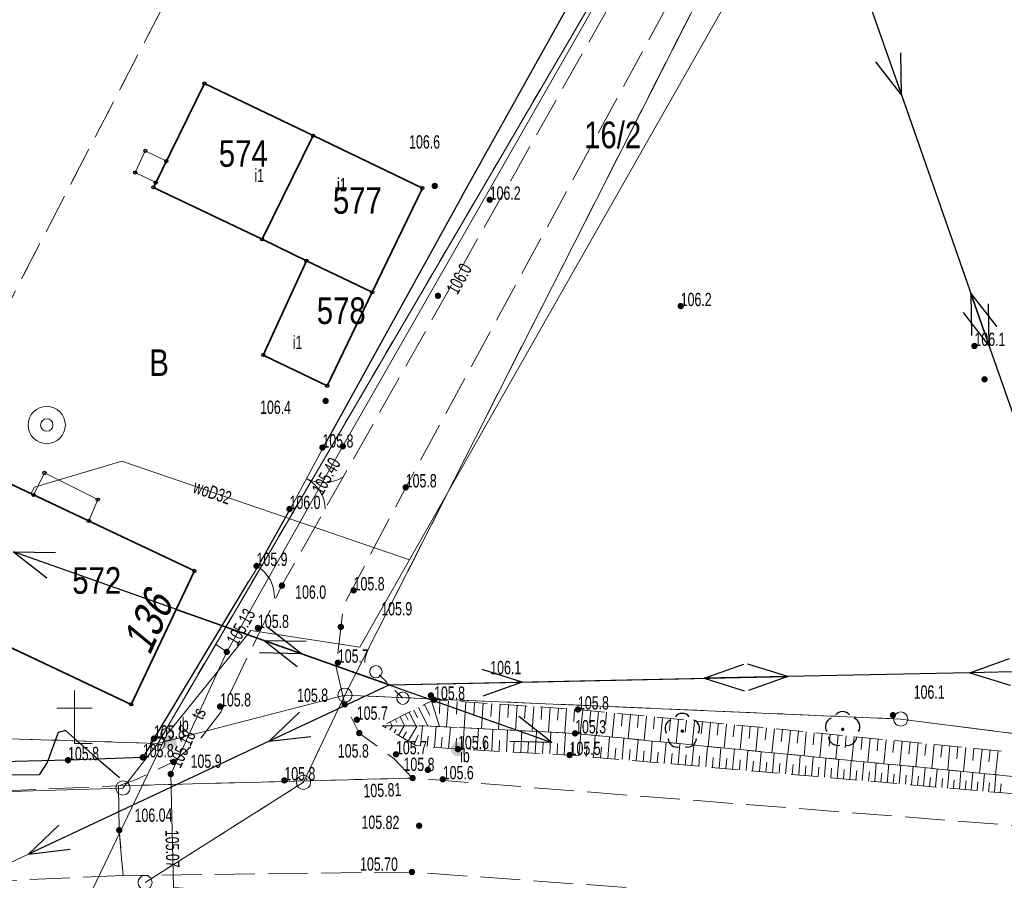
# Model space of a CAD drawing. Header units: inches. Extents: x 6497603 to 6502483, y 5925790 to 5934357.
# Tile 9 of 256: x 6499267 to 6499323, y 5926369 to 5926418. Entities that reach past the tile are written whole.
import ezdxf
from ezdxf.enums import TextEntityAlignment as Align

# ---------------------------------------------------------------- set-up
doc = ezdxf.new("R2010")
doc.units = ezdxf.units.IN
doc.header["$MEASUREMENT"] = 0
for name, pattern in [('1.5_0.75', [2.25, 1.5, -0.75]), ('2.25_0.75', [3, 2.25, -0.75]), ('219-1000', [0, 0]), ('egkk-1000', [3, 2.25, -0.75]), ('egug-1000', [1.5, 0.75, -0.75]), ('otob_1000', [0, 0]), ('otof_1000', [0, 0]), ('suep_nn_1000', [0, 0]), ('supp_1000', [1.25, 0.625, -0.625])]:
    doc.linetypes.add(name, pattern=pattern)
for name, color, linetype in [('000 Inne (niezydentyfikowane)', 7, 'Continuous'), ('202-punkt graniczny', 7, 'Continuous'), ('210-oznaczenie konturu użytku gruntowego', 7, 'Continuous'), ('211-numer działki ewidencyjnej', 7, 'Continuous'), ('217-kontur klasyfikacyjny', 7, 'Continuous'), ('218-kontur użytku gruntowego', 7, 'Continuous'), ('219-działka ewidencyjna', 7, 'Continuous'), ('238-Punkt adresowy budynku', 7, 'Continuous'), ('312-budynek ewidencyjny', 7, 'Continuous'), ('312-oznaczenie budynku ewidencyjnego', 7, 'Continuous'), ('312-oznaczenie budynku ewidencyjnego-Atr117', 7, 'Continuous'), ('brama', 7, 'Continuous'), ('drzewo liściaste', 7, 'Continuous'), ('figura  krzyż', 7, 'Continuous'), ('furtka', 7, 'Continuous'), ('inna budowla', 7, 'Continuous'), ('inna budowla-Atr17', 7, 'Continuous'), ('inny obiekt trwale związany z budynkiem (powierzchnia)', 7, 'Continuous'), ('jezdnia', 7, 'Continuous'), ('komora podziemna', 7, 'Continuous'), ('ogrodzenie trwałe', 7, 'Continuous'), ('pikieta naturalna', 7, 'Continuous'), ('pikieta naturalna-Atr2', 7, 'Continuous'), ('pikieta sztuczna', 7, 'Continuous'), ('pikieta sztuczna-Atr2', 7, 'Continuous'), ('przewód elektroenergetyczny niskiego napięcia', 7, 'Continuous'), ('przewód telekomunikacyjny podziemny', 7, 'Continuous'), ('przewód telekomunikacyjny podziemny-Atr1', 7, 'Continuous'), ('przewód wodociągowy', 7, 'Continuous'), ('przewód wodociągowy-Atr1', 7, 'Continuous'), ('Punkt budynku', 7, 'Continuous'), ('rzędna', 7, 'Continuous'), ('rzędna-Atr2', 7, 'Continuous'), ('skarpa nieumocniona', 7, 'Continuous'), ('studnia zwykła', 7, 'Continuous'), ('słup przewodów napowietrznych', 7, 'Continuous')]:
    doc.layers.add(name, color=color, linetype=linetype)
doc.styles.get("Standard").update_dxf_attribs({"font": 'arial.ttf'})
doc.linetypes.add('902-1000', pattern='A,5,0,[1,ksztalty.shx,S=1,R=0,X=0,Y=0],5', length=10)

# ---------------------------------------------------------------- blocks, each defined once
blk = doc.blocks.new('202')
at = {"color": 0, "linetype": 'Continuous', "lineweight": 0}
blk.add_circle((0, 0), 0.4, dxfattribs=at)
blk = doc.blocks.new('PUNKTBUD')
at = {"color": 0}
blk.add_circle((0, 0), 0.09, dxfattribs=at)
blk = doc.blocks.new('PW01')
at = {"linetype": 'Continuous', "lineweight": 13}
h = blk.add_hatch(color=0, dxfattribs=at)
edge = h.paths.add_edge_path()
edge.add_arc((0, 0), 0.18, 0, 360)
blk = doc.blocks.new('OO01')
at = {"color": 0, "linetype": 'Continuous', "lineweight": 13}
for p, q in [((0, 2), (0, 3)), ((0, 2), (-1, 2)), ((0, 0), (0, 2)), ((0, 2), (1, 2)), ((0, 0), (1, 0))]:
    blk.add_line(p, q, dxfattribs=at)
blk = doc.blocks.new('OP021')
at = {"linetype": 'Continuous', "lineweight": 13}
h = blk.add_hatch(color=0, dxfattribs=at)
edge = h.paths.add_edge_path()
edge.add_arc((0, 0), 0.1, 0, 360)
at = {"color": 0, "linetype": 'Continuous', "lineweight": -3}
for centre, start, end in [((-0.476, 0.154), 110.388, 213.756), ((0, 0.5), 38.316, 141.684), ((0.476, 0.154), 326.244, 69.612), ((-0.294, -0.404), 182.272, 285.64), ((0.294, -0.404), 254.36, 357.728), ((0.294, -0.404), 254.36, 357.728)]:
    blk.add_arc(centre, 0.5, start, end, dxfattribs=at)
blk = doc.blocks.new('US15')
at = {"color": 0, "linetype": 'Continuous', "lineweight": 13}
blk.add_circle((0, 0), 0.35, dxfattribs=at)
blk = doc.blocks.new('US13')
at = {"color": 0, "linetype": 'Continuous', "lineweight": 13}
for radius in [1.05, 0.35]:
    blk.add_circle((0, 0), radius, dxfattribs=at)
blk = doc.blocks.new('US25')
at = {"linetype": 'Continuous', "lineweight": 13}
h = blk.add_hatch(color=0, dxfattribs=at)
edge = h.paths.add_edge_path()
edge.add_arc((0, 0), 0.4, 0, 360)
blk = doc.blocks.new('SUEP1')
at = {"color": 0, "linetype": 'Continuous'}
for p, q in [((7.5, 0), (5.25, 0.75)), ((22.5, 0), (20.25, 0.75)), ((0, 0), (7.5, 0)), ((7.5, 0), (5.25, -0.75)), ((7.5, 0), (22.5, 0)), ((22.5, 0), (20.25, -0.75))]:
    blk.add_line(p, q, dxfattribs=at)
blk = doc.blocks.new('SM05')
at = {"color": 0, "linetype": 'Continuous', "lineweight": 13}
blk.add_circle((0, 0), 0.35, dxfattribs=at)
blk = doc.blocks.new('OK04')
at = {"color": 0, "linetype": 'Continuous', "lineweight": 0}
blk.add_arc((2, 0), 2, 120, 180, dxfattribs=at)
blk = doc.blocks.new('OK02')
at = {"color": 0, "linetype": 'Continuous', "lineweight": 0}
for centre, start, end in [((-2, 0), 0, 60), ((2, 0), 120, 180)]:
    blk.add_arc(centre, 2, start, end, dxfattribs=at)

msp = doc.modelspace()

# ---------------------------------------------------------------- linework, layer by layer
at = {"layer": '000 Inne (niezydentyfikowane)', "color": 7, "linetype": 'Continuous', "lineweight": 18, "flags": 128}
for points in [[(6499290.63, 5926379.2), (6499291.09, 5926377.76)], [(6499291.1, 5926379.25), (6499291.09, 5926378.5)], [(6499291.59, 5926379.21), (6499291.49, 5926377.74)], [(6499292.09, 5926379.18), (6499292.04, 5926378.45)], [(6499289.63, 5926378.69), (6499289.85, 5926378.24)], [(6499289.91, 5926378.83), (6499290.43, 5926377.79)], [(6499290.24, 5926379), (6499290.55, 5926378.38)], [(6499292.58, 5926379.15), (6499292.48, 5926377.69)], [(6499293.07, 5926379.12), (6499293.02, 5926378.39)], [(6499293.55, 5926379.08), (6499293.45, 5926377.64)], [(6499294.04, 5926379.05), (6499293.99, 5926378.33)], [(6499294.52, 5926379.02), (6499294.42, 5926377.59)], [(6499294.99, 5926378.98), (6499294.94, 5926378.27)], [(6499295.47, 5926378.95), (6499295.37, 5926377.54)], [(6499295.94, 5926378.92), (6499295.89, 5926378.22)], [(6499296.41, 5926378.89), (6499296.31, 5926377.49)], [(6499296.87, 5926378.86), (6499296.83, 5926378.16)], [(6499297.34, 5926378.83), (6499297.24, 5926377.45)], [(6499297.8, 5926378.79), (6499297.75, 5926378.11)], [(6499298.26, 5926378.76), (6499298.16, 5926377.4)], [(6499298.71, 5926378.73), (6499298.67, 5926378.05)], [(6499299.17, 5926378.69), (6499299.03, 5926377.34)], [(6499299.62, 5926378.65), (6499299.55, 5926377.97)], [(6499300.07, 5926378.61), (6499299.93, 5926377.25)], [(6499288.59, 5926378.17), (6499288.68, 5926377.98)], [(6499288.87, 5926378.31), (6499289.12, 5926377.8)], [(6499289.15, 5926378.45), (6499289.31, 5926378.12)], [(6499289.38, 5926378.56), (6499289.76, 5926377.8)], [(6499300.52, 5926378.56), (6499300.45, 5926377.88)], [(6499300.97, 5926378.52), (6499300.84, 5926377.16)], [(6499301.42, 5926378.47), (6499301.35, 5926377.8)], [(6499301.87, 5926378.43), (6499301.74, 5926377.08)], [(6499302.32, 5926378.38), (6499302.26, 5926377.71)], [(6499302.77, 5926378.34), (6499302.64, 5926376.99)], [(6499303.22, 5926378.3), (6499303.16, 5926377.62)], [(6499303.67, 5926378.25), (6499303.54, 5926376.9)], [(6499304.13, 5926378.21), (6499304.06, 5926377.53)], [(6499304.58, 5926378.16), (6499304.44, 5926376.81)], [(6499305.03, 5926378.12), (6499304.96, 5926377.44)], [(6499305.48, 5926378.07), (6499305.34, 5926376.72)], [(6499288.04, 5926377.69), (6499288.07, 5926377.75)], [(6499288.28, 5926377.55), (6499288.43, 5926377.8)], [(6499288.31, 5926378.02), (6499288.42, 5926377.8)], [(6499288.53, 5926377.4), (6499288.65, 5926377.6)], [(6499288.78, 5926377.26), (6499289.09, 5926377.8)], [(6499289.32, 5926376.94), (6499289.83, 5926377.8)], [(6499290.02, 5926376.66), (6499290.12, 5926377.8)], [(6499290.8, 5926376.59), (6499290.9, 5926377.77)], [(6499291.6, 5926376.53), (6499291.7, 5926377.73)], [(6499292.41, 5926376.47), (6499292.47, 5926377.69)], [(6499293.22, 5926376.42), (6499293.29, 5926377.65)], [(6499294.04, 5926376.38), (6499294.1, 5926377.6)], [(6499294.86, 5926376.34), (6499294.92, 5926377.56)], [(6499295.67, 5926376.29), (6499295.74, 5926377.52)], [(6499305.93, 5926378.03), (6499305.86, 5926377.35)], [(6499306.38, 5926377.99), (6499306.25, 5926376.63)], [(6499306.83, 5926377.94), (6499306.76, 5926377.27)], [(6499307.28, 5926377.9), (6499307.15, 5926376.55)], [(6499307.73, 5926377.85), (6499307.67, 5926377.18)], [(6499308.18, 5926377.81), (6499308.05, 5926376.46)], [(6499308.63, 5926377.76), (6499308.57, 5926377.09)], [(6499309.08, 5926377.72), (6499308.95, 5926376.37)], [(6499309.54, 5926377.68), (6499309.47, 5926377)], [(6499309.99, 5926377.63), (6499309.85, 5926376.28)], [(6499310.44, 5926377.59), (6499310.37, 5926376.91)], [(6499310.89, 5926377.54), (6499310.75, 5926376.19)], [(6499311.34, 5926377.5), (6499311.27, 5926376.82)], [(6499289.02, 5926377.12), (6499289.22, 5926377.46)], [(6499289.65, 5926376.74), (6499289.88, 5926377.27)], [(6499290.4, 5926376.63), (6499290.45, 5926377.21)], [(6499291.19, 5926376.56), (6499291.24, 5926377.15)], [(6499292, 5926376.49), (6499292.05, 5926377.1)], [(6499292.81, 5926376.44), (6499292.85, 5926377.05)], [(6499293.63, 5926376.4), (6499293.66, 5926377.01)], [(6499294.45, 5926376.36), (6499294.48, 5926376.97)], [(6499295.26, 5926376.32), (6499295.3, 5926376.93)], [(6499296.49, 5926376.25), (6499296.56, 5926377.48)], [(6499297.31, 5926376.21), (6499297.38, 5926377.44)], [(6499298.13, 5926376.17), (6499298.2, 5926377.4)], [(6499298.96, 5926376.1), (6499299.06, 5926377.34)], [(6499299.77, 5926376.03), (6499299.88, 5926377.26)], [(6499300.59, 5926375.96), (6499300.69, 5926377.18)], [(6499301.39, 5926375.89), (6499301.5, 5926377.1)], [(6499302.19, 5926375.82), (6499302.3, 5926377.02)], [(6499302.99, 5926375.75), (6499303.09, 5926376.94)], [(6499311.79, 5926377.46), (6499311.66, 5926376.1)], [(6499312.24, 5926377.41), (6499312.17, 5926376.73)], [(6499312.69, 5926377.37), (6499312.56, 5926376.01)], [(6499313.14, 5926377.32), (6499313.08, 5926376.65)], [(6499313.59, 5926377.28), (6499313.46, 5926375.93)], [(6499314.04, 5926377.23), (6499313.98, 5926376.56)], [(6499314.49, 5926377.19), (6499314.36, 5926375.84)], [(6499314.94, 5926377.15), (6499314.88, 5926376.47)], [(6499315.4, 5926377.1), (6499315.26, 5926375.75)], [(6499315.85, 5926377.06), (6499315.78, 5926376.38)], [(6499316.3, 5926377.01), (6499316.16, 5926375.66)], [(6499316.75, 5926376.97), (6499316.68, 5926376.29)], [(6499296.08, 5926376.27), (6499296.11, 5926376.89)], [(6499296.9, 5926376.23), (6499296.93, 5926376.84)], [(6499297.72, 5926376.19), (6499297.75, 5926376.8)], [(6499298.55, 5926376.14), (6499298.6, 5926376.76)], [(6499299.37, 5926376.07), (6499299.42, 5926376.68)], [(6499300.18, 5926376), (6499300.23, 5926376.61)], [(6499300.99, 5926375.93), (6499301.04, 5926376.53)], [(6499301.79, 5926375.86), (6499301.84, 5926376.46)], [(6499302.59, 5926375.79), (6499302.64, 5926376.38)], [(6499303.77, 5926375.68), (6499303.88, 5926376.87)], [(6499304.56, 5926375.62), (6499304.66, 5926376.79)], [(6499305.33, 5926375.55), (6499305.44, 5926376.71)], [(6499306.11, 5926375.48), (6499306.21, 5926376.64)], [(6499306.87, 5926375.41), (6499306.97, 5926376.56)], [(6499307.63, 5926375.35), (6499307.73, 5926376.49)], [(6499308.39, 5926375.28), (6499308.49, 5926376.41)], [(6499317.2, 5926376.92), (6499317.07, 5926375.57)], [(6499317.65, 5926376.88), (6499317.58, 5926376.2)], [(6499318.1, 5926376.84), (6499317.97, 5926375.48)], [(6499318.55, 5926376.79), (6499318.48, 5926376.12)], [(6499319, 5926376.75), (6499318.87, 5926375.4)], [(6499319.45, 5926376.7), (6499319.39, 5926376.03)], [(6499319.9, 5926376.66), (6499319.77, 5926375.31)], [(6499320.35, 5926376.61), (6499320.29, 5926375.94)], [(6499320.8, 5926376.57), (6499320.67, 5926375.22)], [(6499321.25, 5926376.53), (6499321.19, 5926375.85)], [(6499321.71, 5926376.48), (6499321.57, 5926375.13)], [(6499322.16, 5926376.44), (6499322.09, 5926375.76)], [(6499322.61, 5926376.39), (6499322.47, 5926375.04)], [(6499303.38, 5926375.72), (6499303.43, 5926376.31)], [(6499304.17, 5926375.65), (6499304.22, 5926376.24)], [(6499304.95, 5926375.58), (6499305, 5926376.17)], [(6499305.72, 5926375.51), (6499305.77, 5926376.09)], [(6499306.49, 5926375.45), (6499306.54, 5926376.02)], [(6499307.25, 5926375.38), (6499307.3, 5926375.95)], [(6499308.01, 5926375.31), (6499308.06, 5926375.88)], [(6499309.14, 5926375.22), (6499309.24, 5926376.34)], [(6499309.88, 5926375.15), (6499309.98, 5926376.27)], [(6499310.62, 5926375.09), (6499310.72, 5926376.19)], [(6499311.36, 5926375.02), (6499311.45, 5926376.12)], [(6499312.08, 5926374.96), (6499312.18, 5926376.05)], [(6499312.81, 5926374.9), (6499312.9, 5926375.98)], [(6499313.53, 5926374.83), (6499313.62, 5926375.91)], [(6499314.24, 5926374.77), (6499314.33, 5926375.84)], [(6499308.76, 5926375.25), (6499308.81, 5926375.81)], [(6499309.51, 5926375.18), (6499309.56, 5926375.74)], [(6499310.25, 5926375.12), (6499310.3, 5926375.68)], [(6499310.99, 5926375.05), (6499311.04, 5926375.61)], [(6499311.72, 5926374.99), (6499311.77, 5926375.54)], [(6499312.45, 5926374.93), (6499312.49, 5926375.47)], [(6499313.17, 5926374.86), (6499313.21, 5926375.41)], [(6499313.88, 5926374.8), (6499313.93, 5926375.34)], [(6499314.59, 5926374.74), (6499314.64, 5926375.27)], [(6499314.95, 5926374.71), (6499315.04, 5926375.77)], [(6499315.65, 5926374.65), (6499315.74, 5926375.7)], [(6499316.35, 5926374.59), (6499316.44, 5926375.63)], [(6499317.04, 5926374.53), (6499317.13, 5926375.57)], [(6499317.73, 5926374.47), (6499317.82, 5926375.5)], [(6499318.41, 5926374.41), (6499318.5, 5926375.43)], [(6499319.09, 5926374.35), (6499319.18, 5926375.36)], [(6499319.76, 5926374.29), (6499319.85, 5926375.3)], [(6499315.3, 5926374.68), (6499315.35, 5926375.21)], [(6499316, 5926374.62), (6499316.05, 5926375.14)], [(6499316.7, 5926374.56), (6499316.74, 5926375.08)], [(6499317.39, 5926374.5), (6499317.43, 5926375.01)], [(6499318.07, 5926374.44), (6499318.12, 5926374.95)], [(6499318.75, 5926374.38), (6499318.8, 5926374.89)], [(6499319.43, 5926374.32), (6499319.47, 5926374.83)], [(6499320.1, 5926374.26), (6499320.14, 5926374.76)], [(6499320.43, 5926374.23), (6499320.52, 5926375.23)], [(6499321.1, 5926374.17), (6499321.18, 5926375.17)], [(6499321.76, 5926374.12), (6499321.84, 5926375.1)], [(6499322.41, 5926374.06), (6499322.49, 5926375.04)], [(6499320.76, 5926374.2), (6499320.81, 5926374.7)], [(6499321.43, 5926374.14), (6499321.47, 5926374.64)], [(6499322.08, 5926374.09), (6499322.13, 5926374.58)], [(6499322.73, 5926374.03), (6499322.78, 5926374.52)]]:
    msp.add_lwpolyline(points, dxfattribs=at)
at = {"layer": '217-kontur klasyfikacyjny', "color": 3, "linetype": 'egkk-1000', "lineweight": 18, "flags": 128}
for points in [[(6499314.75, 5926436.67), (6499285.75, 5926379.53)], [(6499257.82, 5926384.38), (6499283.4, 5926433.63)], [(6499285.75, 5926379.53), (6499317.12, 5926378.18)], [(6499317.12, 5926378.18), (6499337.84, 5926375.52)]]:
    msp.add_lwpolyline(points, dxfattribs=at)
at = {"layer": '218-kontur użytku gruntowego', "color": 3, "linetype": 'egug-1000', "lineweight": 18, "flags": 128}
for points in [[(6499314.75, 5926436.67), (6499285.75, 5926379.53)], [(6499257.82, 5926384.38), (6499283.4, 5926433.63)], [(6499275.18, 5926376.81), (6499302.4, 5926423.31)], [(6499283.41, 5926374.61), (6499285.75, 5926379.53)], [(6499285.75, 5926379.53), (6499317.12, 5926378.18)], [(6499317.12, 5926378.18), (6499337.84, 5926375.52)], [(6499252.38, 5926377.51), (6499275.18, 5926376.81)], [(6499274.47, 5926368.96), (6499283.41, 5926374.61)]]:
    msp.add_lwpolyline(points, dxfattribs=at)
at = {"layer": '219-działka ewidencyjna', "color": 3, "linetype": '219-1000', "lineweight": 18, "flags": 128}
for points in [[(6499314.75, 5926436.67), (6499285.75, 5926379.53)], [(6499302.4, 5926423.31), (6499275.18, 5926376.81)], [(6499285.75, 5926379.53), (6499275.18, 5926376.81)], [(6499285.75, 5926379.53), (6499283.41, 5926374.61)], [(6499317.12, 5926378.18), (6499285.75, 5926379.53)], [(6499337.84, 5926375.52), (6499317.12, 5926378.18)], [(6499275.18, 5926376.81), (6499252.38, 5926377.51)], [(6499275.18, 5926376.81), (6499273.22, 5926374.29)], [(6499273.22, 5926374.29), (6499207.44, 5926372.33)], [(6499283.41, 5926374.61), (6499274.47, 5926368.96)]]:
    msp.add_lwpolyline(points, dxfattribs=at)
at = {"layer": '312-budynek ewidencyjny', "color": 7, "linetype": 'Continuous', "lineweight": 35, "flags": 128}
for points in [[(6499274.94, 5926408.18), (6499277.82, 5926414.04)], [(6499277.82, 5926414.04), (6499283.95, 5926411.1)], [(6499281.07, 5926405.25), (6499283.95, 5926411.1)], [(6499283.95, 5926411.1), (6499281.07, 5926405.25)], [(6499283.95, 5926411.1), (6499290.12, 5926408.14)], [(6499281.07, 5926405.25), (6499274.94, 5926408.18)], [(6499290.12, 5926408.14), (6499287.29, 5926402.26)], [(6499283.58, 5926404.04), (6499281.07, 5926405.25)], [(6499281.14, 5926398.72), (6499283.58, 5926404.04)], [(6499287.29, 5926402.26), (6499283.58, 5926404.04)], [(6499283.58, 5926404.04), (6499287.29, 5926402.26)], [(6499287.29, 5926402.26), (6499284.75, 5926396.98)], [(6499284.75, 5926396.98), (6499281.14, 5926398.72)], [(6499266.05, 5926391.83), (6499277.25, 5926386.54)], [(6499277.25, 5926386.54), (6499273.68, 5926379.01)], [(6499273.68, 5926379.01), (6499262.41, 5926384.33)]]:
    msp.add_lwpolyline(points, dxfattribs=at)
at = {"layer": 'brama', "color": 7, "linetype": 'otob_1000', "lineweight": 18, "flags": 128}
msp.add_lwpolyline([(6499284.51, 5926393.47), (6499282.66, 5926390.03)], dxfattribs=at)
at = {"layer": 'furtka', "color": 7, "linetype": 'otof_1000', "lineweight": 18, "flags": 128}
msp.add_lwpolyline([(6499280.84, 5926386.77), (6499280.3, 5926385.92)], dxfattribs=at)
at = {"layer": 'inny obiekt trwale związany z budynkiem (powierzchnia)', "color": 7, "linetype": 'Continuous', "lineweight": 18, "flags": 128}
for points in [[(6499274.48, 5926410.24), (6499275.67, 5926409.66), (6499275.07, 5926408.45), (6499273.91, 5926409.02)], [(6499271.29, 5926389.36), (6499271.8, 5926390.56), (6499268.79, 5926392.07), (6499268.18, 5926390.82)]]:
    msp.add_lwpolyline(points, close=True, dxfattribs=at)
at = {"layer": 'jezdnia', "color": 7, "linetype": '2.25_0.75', "lineweight": 18, "flags": 128}
for points in [[(6499594.03, 5926968.7), (6499608.23, 5926993.94), (6499613.41, 5927002.04), (6499621.69, 5927012.54), (6499628.91, 5927020.73), (6499658.69, 5927052.27), (6499694.42, 5927090.04), (6499695.69, 5927091.56), (6499696.52, 5927093.01), (6499697.02, 5927094.8), (6499696.81, 5927096.76), (6499696.37, 5927097.93), (6499704.45, 5927090.13), (6499702.54, 5927090.13), (6499699.95, 5927089.7), (6499698.13, 5927088.81), (6499696.7, 5927087.61), (6499661, 5927050.2), (6499630.74, 5927018.76), (6499623.79, 5927010.65), (6499615.99, 5927000.19), (6499611.02, 5926992.4), (6499596.89, 5926966.68), (6499595.17, 5926963.14), (6499590.87, 5926956.04), (6499575.19, 5926930.08), (6499557.91, 5926897.66), (6499540.5, 5926864.11), (6499522.86, 5926829.88), (6499504.38, 5926794.53), (6499497.13, 5926781.9), (6499486.68, 5926762.57), (6499470.04, 5926728.71), (6499451.61, 5926693.91), (6499434.24, 5926660.55), (6499433.39, 5926658.93), (6499431.73, 5926655.84), (6499416.3, 5926625.21), (6499397.09, 5926589.53), (6499378.41, 5926553.68), (6499360.52, 5926518.54), (6499343.42, 5926486.51), (6499324.35, 5926453.27), (6499305.79, 5926421.82), (6499289.18, 5926391.25), (6499285.67, 5926384.56), (6499285.25, 5926381.1), (6499285.74, 5926379.01), (6499286.56, 5926377.39), (6499288.53, 5926375.93), (6499289.57, 5926374.85), (6499272.96, 5926374.41), (6499273.92, 5926374.76), (6499276.08, 5926375.76), (6499277.62, 5926377.1), (6499278.75, 5926378.57), (6499282.19, 5926385.71), (6499303.36, 5926423.18), (6499322, 5926454.56), (6499322.53, 5926455.52), (6499326.43, 5926462.52), (6499337.21, 5926481.97), (6499339.91, 5926486.81), (6499340.48, 5926487.84), (6499346.96, 5926500.28), (6499350.25, 5926506.59), (6499357.34, 5926520.19), (6499365.04, 5926534.01), (6499367.84, 5926539.94), (6499375.48, 5926555.45), (6499394.05, 5926591.24), (6499407.27, 5926615.69), (6499411.12, 5926622.8), (6499413.34, 5926626.91), (6499431.25, 5926661.81), (6499448.95, 5926695.56), (6499466.94, 5926730.26), (6499483.97, 5926764.32), (6499493.97, 5926782.93), (6499502.02, 5926796.26), (6499505.18, 5926802.4), (6499507.13, 5926806.18), (6499519.9, 5926831), (6499536.73, 5926863.66), (6499537.71, 5926865.65), (6499541.71, 5926873.24), (6499555.39, 5926899.21), (6499563.48, 5926914.1), (6499567.48, 5926921.45), (6499572.99, 5926931.59)], [(6499223.84, 5926367.22), (6499173.46, 5926364.98), (6499148.42, 5926364.66), (6499123.56, 5926365.39), (6499101.84, 5926367.12), (6499073.69, 5926369.95), (6499024.42, 5926375.22), (6499024.7, 5926380.28), (6499051.98, 5926377.42), (6499060.96, 5926376.28), (6499073.8, 5926375.03), (6499102.4, 5926372.07), (6499123.68, 5926370.36), (6499148.58, 5926369.58), (6499173.64, 5926370), (6499224, 5926372.21), (6499272.96, 5926374.41), (6499273.01, 5926371.91), (6499273.23, 5926369.35)], [(6500445.77, 5926225.13), (6500477.28, 5926219.98), (6500500.52, 5926216.32), (6500551.85, 5926208.28), (6500590.76, 5926201.99), (6500629.65, 5926195.92), (6500668.62, 5926189.73), (6500708.43, 5926183.37), (6500748.42, 5926176.93), (6500779.68, 5926172.04), (6500819.2, 5926165.9), (6500859.43, 5926159.56), (6500898.4, 5926153.26), (6500937.28, 5926147.22), (6500936.91, 5926144.94), (6500936.26, 5926142.38), (6500897.62, 5926148.36), (6500858.2, 5926154.58), (6500818.25, 5926160.88), (6500778.79, 5926167.14), (6500747.81, 5926171.88), (6500707.71, 5926178.38), (6500668.22, 5926184.67), (6500628.62, 5926190.86), (6500589.86, 5926197), (6500551.33, 5926203.18), (6500445.13, 5926220.13), (6500405, 5926226.56), (6500364.89, 5926233), (6500326.44, 5926239.09), (6500287.44, 5926245.14), (6500247.8, 5926251.49), (6500208.32, 5926257.73), (6500171.1, 5926263.74), (6500133.18, 5926269.89), (6500094.21, 5926275.92), (6500053.11, 5926282.47), (6499999.01, 5926290.88), (6499959.84, 5926296.95), (6499921.11, 5926303.13), (6499882.03, 5926309.23), (6499843.48, 5926315.33), (6499804.98, 5926321.39), (6499763.92, 5926325.7), (6499740.11, 5926328.2), (6499708.97, 5926329.7), (6499669.77, 5926331.59), (6499612.14, 5926332.17), (6499590.65, 5926333.3), (6499565.53, 5926335.73), (6499506.81, 5926343.39), (6499422.29, 5926354.7), (6499419.43, 5926354.99), (6499334.27, 5926366.31), (6499289.53, 5926369.55), (6499273.23, 5926369.35), (6499273.01, 5926371.91), (6499272.96, 5926374.41), (6499289.57, 5926374.85), (6499335.06, 5926371.26), (6499420.23, 5926359.86), (6499423.5, 5926359.5), (6499507.59, 5926348.2), (6499566.32, 5926340.5), (6499590.89, 5926338.22), (6499612.24, 5926337), (6499643.43, 5926336.46), (6499669.89, 5926336.53), (6499710.9, 5926336.33), (6499806.11, 5926326.28), (6499844.16, 5926320.23), (6499882.83, 5926314.04), (6499921.69, 5926307.83), (6499960.72, 5926301.83), (6499999.64, 5926295.76), (6500053.85, 5926287.25), (6500095.27, 5926280.64), (6500134.03, 5926274.62), (6500208.98, 5926262.68), (6500248.83, 5926256.34), (6500288.29, 5926250.03), (6500327.08, 5926244.06), (6500365.91, 5926238.01), (6500405.9, 5926231.52)]]:
    msp.add_lwpolyline(points, close=True, dxfattribs=at)
at = {"layer": 'ogrodzenie trwałe', "color": 7, "linetype": '902-1000', "lineweight": 25, "flags": 128}
for points in [[(6499292.34, 5926407.67), (6499301.41, 5926423.94), (6499296.65, 5926426.68), (6499287.54, 5926431.34)], [(6499274.96, 5926377.04), (6499274.34, 5926376.02), (6499270.12, 5926375.86), (6499256.68, 5926375.52), (6499252.33, 5926375.54), (6499250.19, 5926375.53), (6499247.16, 5926377.45), (6499226.02, 5926376.85), (6499211.32, 5926376.57), (6499219.1, 5926391.89), (6499228.79, 5926410.31)], [(6499292.34, 5926407.67), (6499284.51, 5926393.47)], [(6499280.84, 5926386.77), (6499282.66, 5926390.03)], [(6499274.96, 5926377.04), (6499280.3, 5926385.92)], [(6499273.03, 5926374.87), (6499271.98, 5926375.77), (6499269.98, 5926377.53), (6499269.56, 5926377.42), (6499268.95, 5926375.72), (6499268.5, 5926375.04), (6499263.68, 5926374.98), (6499257.93, 5926374.91), (6499259.98, 5926379.33), (6499262.41, 5926384.33)]]:
    msp.add_lwpolyline(points, dxfattribs=at)
at = {"layer": 'przewód elektroenergetyczny niskiego napięcia', "color": 1, "linetype": 'suep_nn_1000', "lineweight": 18, "flags": 128}
for points in [[(6499328.52, 5926380.95), (6499314.68, 5926420.47)], [(6499276.22, 5926384.37), (6499288.26, 5926380.11)], [(6499328.52, 5926380.95), (6499288.26, 5926380.11)], [(6499243.2, 5926358.99), (6499288.26, 5926380.11)]]:
    msp.add_lwpolyline(points, dxfattribs=at)
at = {"layer": 'przewód telekomunikacyjny podziemny', "color": 30, "linetype": 'Continuous', "lineweight": 18, "flags": 128}
for points in [[(6499285.63, 5926393.57), (6499302.42, 5926422.96), (6499310.32, 5926436.64), (6499314.25, 5926434.63), (6499322.37, 5926448.65), (6499316.92, 5926452.05)], [(6499279.08, 5926381.97), (6499285.63, 5926393.57)], [(6499656.27, 5926327.78), (6499636.08, 5926329.12), (6499600.83, 5926329.64), (6499562.32, 5926333.59), (6499480.54, 5926342.91), (6499420.47, 5926351.86), (6499384.8, 5926355.66), (6499350.46, 5926360.78), (6499348.43, 5926362.45), (6499323.11, 5926365.38), (6499292.85, 5926367.52), (6499276.07, 5926368.68), (6499275.92, 5926375.08), (6499279.08, 5926381.97), (6499278.45, 5926382.4)]]:
    msp.add_lwpolyline(points, dxfattribs=at)
at = {"layer": 'przewód wodociągowy', "color": 5, "linetype": 'Continuous', "lineweight": 18, "flags": 128}
for points in [[(6499270.66, 5926366.79), (6499275.7, 5926377.31), (6499280.43, 5926383.18), (6499286.59, 5926382.23), (6499308.55, 5926420.87), (6499333.02, 5926462.76), (6499339.26, 5926474.09)], [(6499268.03, 5926390.89), (6499268.23, 5926391.27), (6499273.15, 5926392.74), (6499289.39, 5926387.16)]]:
    msp.add_lwpolyline(points, dxfattribs=at)
at = {"layer": 'skarpa nieumocniona', "color": 7, "linetype": '1.5_0.75', "lineweight": 18, "flags": 128}
for points in [[(6499298.9, 5926378.72), (6499330.9, 5926375.58), (6499330.34, 5926374.27), (6499298.74, 5926377.37), (6499290.22, 5926377.8), (6499287.86, 5926377.8), (6499290.78, 5926379.27)], [(6499298.9, 5926378.72), (6499330.9, 5926375.58), (6499330.34, 5926374.27), (6499298.74, 5926377.37), (6499290.22, 5926377.8), (6499287.86, 5926377.8), (6499290.78, 5926379.27)], [(6499298.74, 5926377.37), (6499330.34, 5926374.27), (6499331.11, 5926373.3), (6499298.43, 5926376.15), (6499292.13, 5926376.48), (6499289.76, 5926376.68), (6499287.86, 5926377.8), (6499290.22, 5926377.8)], [(6499298.74, 5926377.37), (6499330.34, 5926374.27), (6499331.11, 5926373.3), (6499298.43, 5926376.15), (6499292.13, 5926376.48), (6499289.76, 5926376.68), (6499287.86, 5926377.8), (6499290.22, 5926377.8)]]:
    msp.add_lwpolyline(points, close=True, dxfattribs=at)
at = {"layer": 'słup przewodów napowietrznych', "color": 7, "linetype": 'supp_1000', "lineweight": 18, "flags": 128}
msp.add_lwpolyline([(6499289.02, 5926379.36), (6499287.5, 5926380.85)], dxfattribs=at)

# ---------------------------------------------------------------- block references
at = {"layer": '202-punkt graniczny', "color": 7, "linetype": 'Continuous', "lineweight": 18}
for p in [(6499285.75, 5926379.53), (6499317.12, 5926378.18), (6499275.18, 5926376.81), (6499283.41, 5926374.61), (6499273.22, 5926374.29), (6499274.47, 5926368.96)]:
    msp.add_blockref('202', p, dxfattribs=at)
at = {"layer": 'brama', "color": 7, "linetype": 'Continuous', "lineweight": 18, "rotation": 241.729}
msp.add_blockref('OK02', (6499283.585, 5926391.75), dxfattribs=at)
at = {"layer": 'drzewo liściaste', "color": 94, "linetype": 'Continuous', "lineweight": 18}
for p in [(6499313.84, 5926377.6), (6499304.79, 5926377.5)]:
    msp.add_blockref('OP021', p, dxfattribs=at)
at = {"layer": 'figura  krzyż', "color": 7, "linetype": 'Continuous', "lineweight": 18}
msp.add_blockref('OO01', (6499270.49, 5926376.8), dxfattribs=at)
at = {"layer": 'furtka', "color": 7, "linetype": 'Continuous', "lineweight": 18, "rotation": 237.572}
msp.add_blockref('OK04', (6499280.84, 5926386.77), dxfattribs=at)
at = {"layer": 'inna budowla', "color": 7, "linetype": 'Continuous', "lineweight": 18}
for p in [(6499275.86, 5926376.86), (6499292.13, 5926376.48)]:
    msp.add_blockref('US25', p, dxfattribs=at)
at = {"layer": 'komora podziemna', "color": 5, "linetype": 'Continuous', "lineweight": 18}
msp.add_blockref('US15', (6499275.7, 5926377.31), dxfattribs=at)
at = {"layer": 'pikieta naturalna', "color": 7, "linetype": 'Continuous', "lineweight": 13}
for p in [(6499290.82, 5926408.26), (6499293.92, 5926407.48), (6499291, 5926402.06), (6499304.7, 5926401.48), (6499321.28, 5926399.23), (6499321.85, 5926397.35), (6499284.66, 5926396.13), (6499284.48, 5926393.5), (6499289.18, 5926391.25), (6499282.62, 5926390.03), (6499280.76, 5926386.82), (6499282.19, 5926385.71), (6499286.24, 5926385.44), (6499280.84, 5926383.32), (6499285.52, 5926383.38), (6499285.35, 5926381.36), (6499285.74, 5926379.01), (6499290.6, 5926379.51), (6499290.78, 5926379.27), (6499278.7, 5926378.89), (6499298.9, 5926378.72), (6499286.42, 5926378.14), (6499316.68, 5926378.4), (6499286.56, 5926377.39), (6499298.74, 5926377.37), (6499274.97, 5926377.08), (6499292.13, 5926376.48), (6499270.12, 5926375.86), (6499274.34, 5926376.02), (6499276.08, 5926375.76), (6499288.63, 5926376.19), (6499298.43, 5926376.15), (6499290.43, 5926375.31), (6499282.33, 5926374.72), (6499291.27, 5926374.78)]:
    msp.add_blockref('PW01', p, dxfattribs=at)
at = {"layer": 'pikieta sztuczna', "color": 7, "linetype": 'Continuous', "lineweight": 13}
for p in [(6499289.57, 5926374.85), (6499273.01, 5926371.91), (6499289.94, 5926372.16), (6499289.53, 5926369.55)]:
    msp.add_blockref('PW01', p, dxfattribs=at)
at = {"layer": 'przewód elektroenergetyczny niskiego napięcia', "color": 1, "linetype": 'Continuous', "lineweight": 18}
for p, rotation in [((6499314.68, 5926420.47), 289.3), ((6499328.52, 5926380.95), 109.3), ((6499288.26, 5926380.11), 160.515), ((6499276.22, 5926384.37), 340.5149999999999), ((6499328.52, 5926380.95), 181.195), ((6499288.26, 5926380.11), 1.195000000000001), ((6499288.26, 5926380.11), 205.113)]:
    msp.add_blockref('SUEP1', p, dxfattribs=dict(at, rotation=rotation))
at = {"layer": 'Punkt budynku', "color": 5, "linetype": 'Continuous', "lineweight": 13}
for p in [(6499277.82, 5926414.04), (6499283.95, 5926411.1), (6499274.48, 5926410.24), (6499275.67, 5926409.66), (6499273.91, 5926409.02), (6499274.94, 5926408.18), (6499275.07, 5926408.45), (6499290.12, 5926408.14), (6499281.07, 5926405.25), (6499283.58, 5926404.04), (6499287.29, 5926402.26), (6499281.14, 5926398.72), (6499284.75, 5926396.98), (6499268.79, 5926392.07), (6499268.18, 5926390.82), (6499271.8, 5926390.56), (6499271.29, 5926389.36), (6499277.25, 5926386.54), (6499273.68, 5926379.01)]:
    msp.add_blockref('PUNKTBUD', p, dxfattribs=at)
at = {"layer": 'rzędna', "color": 30, "linetype": 'Continuous', "lineweight": 18}
for p in [(6499285.63, 5926393.57), (6499279.08, 5926381.97), (6499275.92, 5926375.08)]:
    msp.add_blockref('PW01', p, dxfattribs=at)
at = {"layer": 'studnia zwykła', "color": 5, "linetype": 'Continuous', "lineweight": 18}
msp.add_blockref('US13', (6499268.92, 5926394.77), dxfattribs=at)
at = {"layer": 'słup przewodów napowietrznych', "color": 7, "linetype": 'Continuous', "lineweight": 18}
for p in [(6499287.5, 5926380.85), (6499289.02, 5926379.36)]:
    msp.add_blockref('SM05', p, dxfattribs=at)

# ---------------------------------------------------------------- texts
at = {"layer": '210-oznaczenie konturu użytku gruntowego', "color": 3, "linetype": 'Continuous', "lineweight": 18, "width": 0.79}
msp.add_text('B', height=1.5, dxfattribs=at).set_placement((6499274.71, 5926397.54))
at = {"layer": '211-numer działki ewidencyjnej', "color": 3, "linetype": 'Continuous', "lineweight": 18, "width": 0.79}
msp.add_text('16/2', height=1.5, dxfattribs=at).set_placement((6499299.25, 5926410.39))
at = {"layer": '238-Punkt adresowy budynku', "color": 7, "linetype": 'Continuous', "lineweight": 18, "oblique": 15, "width": 0.79}
msp.add_text('136', height=1.8, rotation=65.46, dxfattribs=at).set_placement((6499275.41, 5926383.22), align=Align.CENTER)
at = {"layer": '312-oznaczenie budynku ewidencyjnego', "color": 7, "linetype": 'Continuous', "lineweight": 18, "width": 0.79}
for s, p in [('574', (6499278.63, 5926409.34)), ('577', (6499285.07, 5926406.69)), ('578', (6499284.16, 5926400.47)), ('572', (6499270.36, 5926385.25))]:
    msp.add_text(s, height=1.5, dxfattribs=at).set_placement(p)
at = {"layer": '312-oznaczenie budynku ewidencyjnego-Atr117', "color": 7, "width": 0.667}
for p in [(6499280.91, 5926408.85), (6499285.57, 5926408.33)]:
    msp.add_text('i1', height=0.75, dxfattribs=at).set_placement(p, align=Align.MIDDLE_CENTER)
msp.add_text('i1', height=0.75, dxfattribs=at).set_placement((6499282.8, 5926399.06))
at = {"layer": 'inna budowla-Atr17', "color": 7, "width": 0.667}
for p in [(6499276.39, 5926377.52), (6499292.25, 5926375.74)]:
    msp.add_text('ib', height=0.75, dxfattribs=at).set_placement(p)
at = {"layer": 'pikieta naturalna-Atr2', "color": 7, "width": 0.667}
for s, p in [('106.6', (6499289.37, 5926410.37)), ('106.2', (6499293.92, 5926407.48)), ('106.2', (6499304.7, 5926401.48)), ('106.1', (6499321.28, 5926399.23)), ('106.4', (6499280.96, 5926395.4)), ('105.8', (6499284.48, 5926393.5)), ('105.8', (6499289.18, 5926391.25)), ('106.0', (6499282.62, 5926390.03)), ('105.9', (6499280.76, 5926386.82)), ('105.8', (6499286.24, 5926385.44)), ('106.0', (6499282.94, 5926384.97)), ('105.9', (6499287.8, 5926384.03)), ('105.8', (6499280.84, 5926383.32)), ('105.7', (6499285.35, 5926381.36)), ('106.1', (6499293.95, 5926380.71)), ('105.8', (6499283.05, 5926379.15)), ('105.8', (6499290.78, 5926379.27)), ('106.1', (6499317.85, 5926379.33)), ('105.8', (6499278.7, 5926378.89)), ('105.8', (6499298.9, 5926378.72)), ('105.7', (6499286.42, 5926378.14)), ('105.3', (6499298.74, 5926377.37)), ('105.8', (6499274.97, 5926377.08)), ('105.7', (6499288.63, 5926376.19)), ('105.6', (6499292.13, 5926376.48)), ('105.8', (6499270.12, 5926375.86)), ('105.8', (6499274.34, 5926376.02)), ('105.8', (6499285.35, 5926376.01)), ('105.5', (6499298.43, 5926376.15)), ('105.9', (6499277.04, 5926375.43)), ('105.8', (6499282.33, 5926374.72)), ('105.6', (6499291.27, 5926374.78))]:
    msp.add_text(s, height=0.75, dxfattribs=at).set_placement(p)
msp.add_text('106.0', height=0.75, rotation=60.989, dxfattribs=at).set_placement((6499291.44, 5926402.44), align=Align.TOP_LEFT)
msp.add_text('105.8', height=0.75, rotation=359.286, dxfattribs=at).set_placement((6499289.05, 5926375.26))
at = {"layer": 'pikieta sztuczna-Atr2', "color": 7, "width": 0.667}
for s, rotation, p in [('105.81', 2.386, (6499286.81, 5926373.75)), ('106.04', 0.682, (6499273.88, 5926372.37)), ('105.82', 359.384, (6499286.68, 5926371.99)), ('105.70', 359.622, (6499286.6, 5926369.63))]:
    msp.add_text(s, height=0.75, rotation=rotation, dxfattribs=at).set_placement(p)
at = {"layer": 'przewód telekomunikacyjny podziemny-Atr1', "color": 30, "width": 0.667}
msp.add_text('ts', height=0.75, rotation=65.362, dxfattribs=at).set_placement((6499277.37, 5926378.25), align=Align.MIDDLE_LEFT)
at = {"layer": 'przewód wodociągowy-Atr1', "color": 5, "width": 0.667}
msp.add_text('woD32', height=0.75, rotation=341.045, dxfattribs=at).set_placement((6499277.24, 5926391.33), align=Align.MIDDLE_LEFT)
at = {"layer": 'rzędna-Atr2', "color": 30, "width": 0.667}
for s, rotation, p in [('105.40', 60.548, (6499284.16, 5926390.96)), ('105.13', 60.548, (6499279.35, 5926382.45)), ('105.18', 65.362, (6499276.12, 5926375.52)), ('105.07', 271.342, (6499275.99, 5926371.93))]:
    msp.add_text(s, height=0.75, rotation=rotation, dxfattribs=at).set_placement(p, align=Align.MIDDLE_LEFT)

doc.saveas('drawing.dxf')
